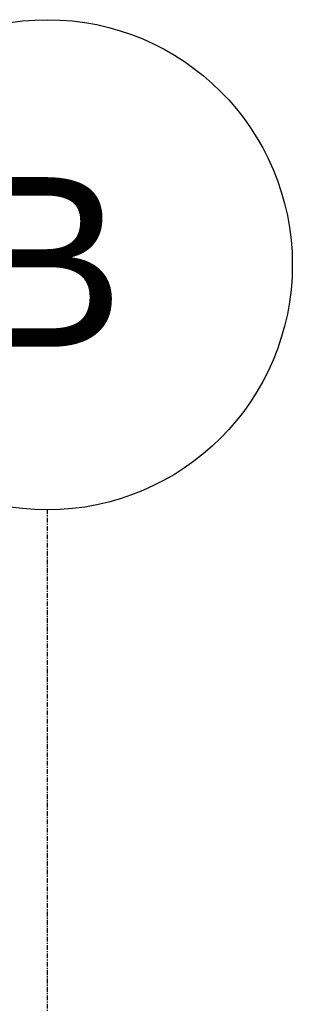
# Model space of a CAD drawing. Header units: millimetres. Extents: x 101535 to 192135, y -3968 to 17259.
# Tile 48 of 92: x 127707 to 128431, y 14146 to 16758. Entities that reach past the tile are written whole.
import ezdxf

# ---------------------------------------------------------------- set-up
doc = ezdxf.new("R2010")
doc.units = ezdxf.units.MM
doc.linetypes.add('Linia siatki', pattern=[22.225, 12.7, -3.175, 3.175, -3.175])
doc.layers.add('S-GRID', color=7, linetype='Continuous', lineweight=30)
doc.layers.add('S-GRID-IDEN', color=7, linetype='Continuous', lineweight=30)
doc.styles.add('Arial_4', font='arial.ttf', dxfattribs={"height": 450})

# ---------------------------------------------------------------- blocks, each defined once
blk = doc.blocks.new('Siatka - M_Grot siatki - Okrąg-2159571-Przekrój 5')
at = {"layer": 'S-GRID-IDEN'}
blk.add_circle((-16308.9, 16107.9), 650, dxfattribs=at)

msp = doc.modelspace()

# ---------------------------------------------------------------- linework, layer by layer
at = {"layer": 'S-GRID', "linetype": 'Linia siatki'}
msp.add_line((127781.2, 11534.9), (127781.2, 15457.9), dxfattribs=at)

# ---------------------------------------------------------------- block references
at = {"layer": 'S-GRID-IDEN'}
msp.add_blockref('Siatka - M_Grot siatki - Okrąg-2159571-Przekrój 5', (144090.1, 0), dxfattribs=at)

# ---------------------------------------------------------------- next in the draw order: texts
at = {"layer": 'S-GRID-IDEN', "insert": (127566.1, 16340.4), "char_height": 450, "width": 513.08, "attachment_point": 1, "style": 'Arial_4', "bg_fill": 3, "box_fill_scale": 1.25, "bg_fill_color": 256, "bg_fill_true_color": 13158600, "bg_fill_transparency": 0}
msp.add_mtext('\\fArial|b0|i0|c238|p34|;B', dxfattribs=at)

doc.saveas('drawing.dxf')
